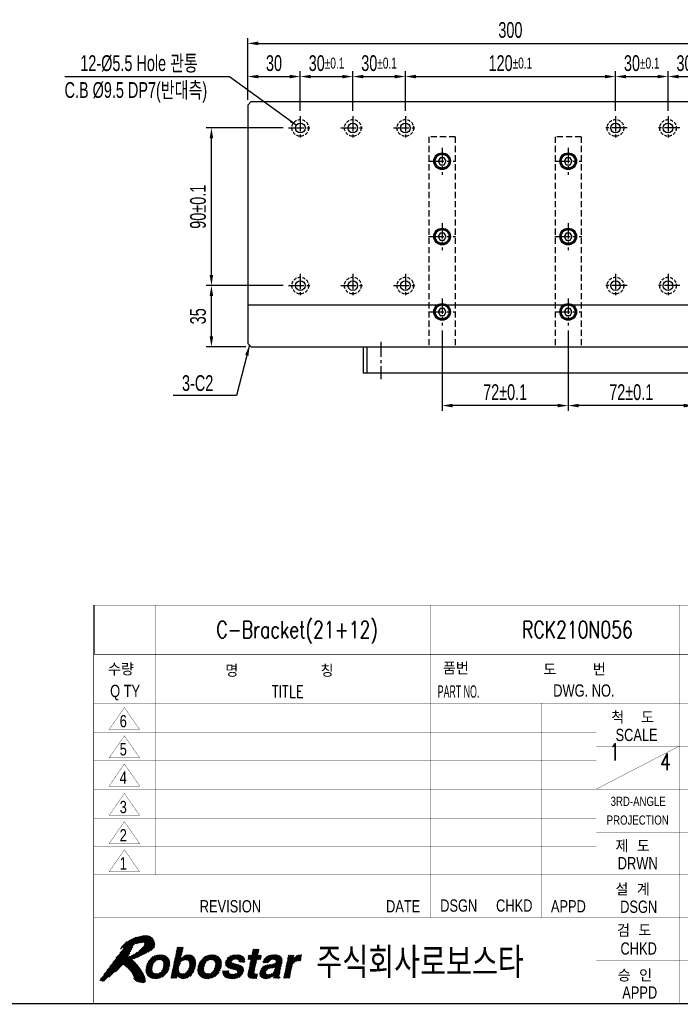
# Model space of a CAD drawing. Extents: x 7988 to 9333, y 231 to 1176.
# Tile 3 of 5: x 8661 to 9038, y 250 to 812. Entities that reach past the tile are written whole.
import ezdxf
from ezdxf.enums import TextEntityAlignment as Align

# ---------------------------------------------------------------- set-up
doc = ezdxf.new("R2010")
doc.units = 0
doc.header["$LTSCALE"] = 7
doc.header["$MEASUREMENT"] = 0
for name, pattern in [('CENTER', [2, 1.25, -0.25, 0.25, -0.25]), ('DASHED', [0.75, 0.5, -0.25]), ('HIDDEN', [0.375, 0.25, -0.125])]:
    doc.linetypes.add(name, pattern=pattern)
doc.layers.get('0').update_dxf_attribs({"linetype": 'CONTINUOUS'})
doc.layers.get('DEFPOINTS').update_dxf_attribs({"linetype": 'CONTINUOUS'})
for name, color, linetype in [('3', 4, 'CONTINUOUS'), ('CENTERLINE', 3, 'CENTER'), ('CL', 3, 'CENTER'), ('DIMENSION', 4, 'CONTINUOUS'), ('HID', 5, 'DASHED'), ('HIDDENLINE', 5, 'HIDDEN'), ('TEXT', 4, 'CONTINUOUS')]:
    doc.layers.add(name, color=color, linetype=linetype)
doc.styles.add('GHS', font='romans.shx', dxfattribs={"bigfont": 'ghs.shx'})
doc.styles.add('HS', font='txt.shx', dxfattribs={"width": 0.8, "bigfont": 'hs.shx'})
doc.styles.get("Standard").update_dxf_attribs({"font": 'Gulim.ttf', "width": 0.7})
doc.dimstyles.new('A3', dxfattribs={"dimscale": 2, "dimtxt": 3, "dimasz": 2, "dimexe": 1, "dimexo": 1, "dimgap": 1, "dimtad": 1, "dimdec": 4, "dimdsep": 46, "dimtxsty": 'Standard', "dimcen": 2.5, "dimclrd": 4, "dimclre": 4, "dimclrt": 9, "dimazin": 2, "dimtfac": 1, "dimtdec": 4, "dimtmove": 0, "dimatfit": 3, "dimfxl": 0, "dimtolj": 1, "dimarcsym": 0})

# ---------------------------------------------------------------- blocks, each defined once
blk = doc.blocks.new('*D36')
at = {"layer": 'DEFPOINTS', "color": 0}
for p in [(8770.18, 660), (8814.17, 660), (8792.92, 625)]:
    blk.add_point(p, dxfattribs=at)
at = {"layer": 'DIMENSION', "color": 4, "lineweight": -2}
for p, q in [((8811.17, 660), (8767.18, 660)), ((8770.18, 631), (8770.18, 654)), ((8789.92, 625), (8767.18, 625))]:
    blk.add_line(p, q, dxfattribs=at)
at = {"layer": 'DIMENSION', "color": 4}
for points in [[(8769.18, 654), (8771.18, 654), (8770.18, 660)], [(8769.18, 631), (8771.18, 631), (8770.18, 625)]]:
    blk.add_solid(points, dxfattribs=at)
at = {"layer": 'DIMENSION', "color": 9, "insert": (8762.56, 642.5), "char_height": 9, "attachment_point": 5, "rotation": 90}
blk.add_mtext('\\A1;35', dxfattribs=at)
blk = doc.blocks.new('*D37')
at = {"layer": 'DEFPOINTS', "color": 0}
for p in [(8770.18, 750), (8814.17, 750), (8814.17, 660)]:
    blk.add_point(p, dxfattribs=at)
at = {"layer": 'DIMENSION', "color": 4, "lineweight": -2}
for p, q in [((8811.17, 750), (8767.18, 750)), ((8770.18, 666), (8770.18, 744)), ((8811.17, 660), (8767.18, 660))]:
    blk.add_line(p, q, dxfattribs=at)
at = {"layer": 'DIMENSION', "color": 4}
for points in [[(8769.18, 744), (8771.18, 744), (8770.18, 750)], [(8769.18, 666), (8771.18, 666), (8770.18, 660)]]:
    blk.add_solid(points, dxfattribs=at)
at = {"layer": 'DIMENSION', "color": 9, "insert": (8762.55, 705), "char_height": 9, "attachment_point": 5, "rotation": 90}
blk.add_mtext('\\A1;90±0.1', dxfattribs=at)
blk = doc.blocks.new('*D38')
at = {"layer": 'DEFPOINTS', "color": 0}
for p in [(8820.92, 779.32), (8790.92, 763), (8820.92, 756.75)]:
    blk.add_point(p, dxfattribs=at)
at = {"layer": 'DIMENSION', "color": 4, "lineweight": -2}
for p, q in [((8790.92, 766), (8790.92, 782.32)), ((8820.92, 759.75), (8820.92, 782.32)), ((8796.92, 779.32), (8814.92, 779.32))]:
    blk.add_line(p, q, dxfattribs=at)
at = {"layer": 'DIMENSION', "color": 4}
for points in [[(8796.92, 780.32), (8796.92, 778.32), (8790.92, 779.32)], [(8814.92, 780.32), (8814.92, 778.32), (8820.92, 779.32)]]:
    blk.add_solid(points, dxfattribs=at)
at = {"layer": 'DIMENSION', "color": 9, "insert": (8805.92, 786.93), "char_height": 9, "attachment_point": 5}
blk.add_mtext('\\A1;30', dxfattribs=at)
blk = doc.blocks.new('*D39')
at = {"layer": 'DEFPOINTS', "color": 0}
for p in [(8850.92, 779.32), (8820.92, 756.75), (8850.92, 756.75)]:
    blk.add_point(p, dxfattribs=at)
at = {"layer": 'DIMENSION', "color": 4, "lineweight": -2}
for p, q in [((8820.92, 759.75), (8820.92, 782.32)), ((8850.92, 759.75), (8850.92, 782.32)), ((8826.92, 779.32), (8844.92, 779.32))]:
    blk.add_line(p, q, dxfattribs=at)
at = {"layer": 'DIMENSION', "color": 4}
for points in [[(8826.92, 780.32), (8826.92, 778.32), (8820.92, 779.32)], [(8844.92, 780.32), (8844.92, 778.32), (8850.92, 779.32)]]:
    blk.add_solid(points, dxfattribs=at)
at = {"layer": 'DIMENSION', "color": 9, "insert": (8835.92, 786.93), "char_height": 9, "attachment_point": 5}
blk.add_mtext('\\A1;30{\\H6.300000;±0.1}', dxfattribs=at)
blk = doc.blocks.new('*D40')
at = {"layer": 'DEFPOINTS', "color": 0}
for p in [(8880.92, 779.32), (8850.92, 756.75), (8880.92, 756.75)]:
    blk.add_point(p, dxfattribs=at)
at = {"layer": 'DIMENSION', "color": 4, "lineweight": -2}
for p, q in [((8850.92, 759.75), (8850.92, 782.32)), ((8880.92, 759.75), (8880.92, 782.32)), ((8856.92, 779.32), (8874.92, 779.32))]:
    blk.add_line(p, q, dxfattribs=at)
at = {"layer": 'DIMENSION', "color": 4}
for points in [[(8856.92, 780.32), (8856.92, 778.32), (8850.92, 779.32)], [(8874.92, 780.32), (8874.92, 778.32), (8880.92, 779.32)]]:
    blk.add_solid(points, dxfattribs=at)
at = {"layer": 'DIMENSION', "color": 9, "insert": (8865.92, 786.93), "char_height": 9, "attachment_point": 5}
blk.add_mtext('\\A1;30{\\H6.300000;±0.1}', dxfattribs=at)
blk = doc.blocks.new('*D41')
at = {"layer": 'DEFPOINTS', "color": 0}
for p in [(9000.92, 779.32), (8880.92, 756.75), (9000.92, 756.75)]:
    blk.add_point(p, dxfattribs=at)
at = {"layer": 'DIMENSION', "color": 4, "lineweight": -2}
for p, q in [((8880.92, 759.75), (8880.92, 782.32)), ((9000.92, 759.75), (9000.92, 782.32)), ((8886.92, 779.32), (8994.92, 779.32))]:
    blk.add_line(p, q, dxfattribs=at)
at = {"layer": 'DIMENSION', "color": 4}
for points in [[(8886.92, 780.32), (8886.92, 778.32), (8880.92, 779.32)], [(8994.92, 780.32), (8994.92, 778.32), (9000.92, 779.32)]]:
    blk.add_solid(points, dxfattribs=at)
at = {"layer": 'DIMENSION', "color": 9, "insert": (8940.92, 786.94), "char_height": 9, "attachment_point": 5}
blk.add_mtext('\\A1;120{\\H6.300000;±0.1}', dxfattribs=at)
blk = doc.blocks.new('*D42')
at = {"layer": 'DEFPOINTS', "color": 0}
for p in [(9030.92, 779.32), (9000.92, 756.75), (9030.92, 756.75)]:
    blk.add_point(p, dxfattribs=at)
at = {"layer": 'DIMENSION', "color": 4, "lineweight": -2}
for p, q in [((9000.92, 759.75), (9000.92, 782.32)), ((9030.92, 759.75), (9030.92, 782.32)), ((9006.92, 779.32), (9024.92, 779.32))]:
    blk.add_line(p, q, dxfattribs=at)
at = {"layer": 'DIMENSION', "color": 4}
for points in [[(9006.92, 780.32), (9006.92, 778.32), (9000.92, 779.32)], [(9024.92, 780.32), (9024.92, 778.32), (9030.92, 779.32)]]:
    blk.add_solid(points, dxfattribs=at)
at = {"layer": 'DIMENSION', "color": 9, "insert": (9015.92, 786.93), "char_height": 9, "attachment_point": 5}
blk.add_mtext('\\A1;30{\\H6.300000;±0.1}', dxfattribs=at)
blk = doc.blocks.new('*D43')
at = {"layer": 'DEFPOINTS', "color": 0}
for p in [(9060.92, 779.32), (9030.92, 756.75), (9060.92, 756.75)]:
    blk.add_point(p, dxfattribs=at)
at = {"layer": 'DIMENSION', "color": 4, "lineweight": -2}
for p, q in [((9030.92, 759.75), (9030.92, 782.32)), ((9060.92, 759.75), (9060.92, 782.32)), ((9036.92, 779.32), (9054.92, 779.32))]:
    blk.add_line(p, q, dxfattribs=at)
at = {"layer": 'DIMENSION', "color": 4}
for points in [[(9036.92, 780.32), (9036.92, 778.32), (9030.92, 779.32)], [(9054.92, 780.32), (9054.92, 778.32), (9060.92, 779.32)]]:
    blk.add_solid(points, dxfattribs=at)
at = {"layer": 'DIMENSION', "color": 9, "insert": (9045.92, 786.93), "char_height": 9, "attachment_point": 5}
blk.add_mtext('\\A1;30{\\H6.300000;±0.1}', dxfattribs=at)
blk = doc.blocks.new('*D50')
at = {"layer": 'DEFPOINTS', "color": 0}
for p in [(9090.92, 798.27), (8790.92, 763), (9090.92, 764)]:
    blk.add_point(p, dxfattribs=at)
at = {"layer": 'DIMENSION', "color": 4, "lineweight": -2}
for p, q in [((8790.92, 766), (8790.92, 801.27)), ((8796.92, 798.27), (9084.92, 798.27)), ((9090.92, 767), (9090.92, 801.27))]:
    blk.add_line(p, q, dxfattribs=at)
at = {"layer": 'DIMENSION', "color": 4}
for points in [[(8796.92, 799.27), (8796.92, 797.27), (8790.92, 798.27)], [(9084.92, 799.27), (9084.92, 797.27), (9090.92, 798.27)]]:
    blk.add_solid(points, dxfattribs=at)
at = {"layer": 'DIMENSION', "color": 9, "insert": (8940.92, 805.88), "char_height": 9, "attachment_point": 5}
blk.add_mtext('\\A1;300', dxfattribs=at)
blk = doc.blocks.new('*D52')
at = {"layer": 'DEFPOINTS', "color": 0}
for p in [(8973.92, 637.3), (9045.92, 637.3), (8973.92, 591.5)]:
    blk.add_point(p, dxfattribs=at)
at = {"layer": 'DIMENSION', "color": 4, "lineweight": -2}
for p, q in [((8973.92, 634.3), (8973.92, 588.5)), ((9045.92, 634.3), (9045.92, 588.5)), ((9039.92, 591.5), (8979.92, 591.5))]:
    blk.add_line(p, q, dxfattribs=at)
at = {"layer": 'DIMENSION', "color": 4}
for points in [[(8979.92, 592.5), (8979.92, 590.5), (8973.92, 591.5)], [(9039.92, 592.5), (9039.92, 590.5), (9045.92, 591.5)]]:
    blk.add_solid(points, dxfattribs=at)
at = {"layer": 'DIMENSION', "color": 9, "insert": (9009.92, 599.12), "char_height": 9, "attachment_point": 5}
blk.add_mtext('\\A1;72±0.1', dxfattribs=at)
blk = doc.blocks.new('*D53')
at = {"layer": 'DEFPOINTS', "color": 0}
for p in [(8901.92, 637.3), (8973.92, 637.3), (8901.92, 591.5)]:
    blk.add_point(p, dxfattribs=at)
at = {"layer": 'DIMENSION', "color": 4, "lineweight": -2}
for p, q in [((8901.92, 634.3), (8901.92, 588.5)), ((8973.92, 634.3), (8973.92, 588.5)), ((8967.92, 591.5), (8907.92, 591.5))]:
    blk.add_line(p, q, dxfattribs=at)
at = {"layer": 'DIMENSION', "color": 4}
for points in [[(8907.92, 592.5), (8907.92, 590.5), (8901.92, 591.5)], [(8967.92, 592.5), (8967.92, 590.5), (8973.92, 591.5)]]:
    blk.add_solid(points, dxfattribs=at)
at = {"layer": 'DIMENSION', "color": 9, "insert": (8937.92, 599.12), "char_height": 9, "attachment_point": 5}
blk.add_mtext('\\A1;72±0.1', dxfattribs=at)
blk = doc.blocks.new('*X1')
at = {"color": 0}
for p, q in [((13.14, 6.86), (14.39, 8.11)), ((13.19, 7.09), (14.44, 8.34)), ((13.23, 7.31), (14.48, 8.56)), ((13.28, 7.54), (14.53, 8.79)), ((13.33, 7.76), (14.58, 9.01)), ((13.38, 7.99), (14.6, 9.21)), ((13.42, 8.21), (14.42, 9.21)), ((13.47, 8.44), (14.24, 9.21)), ((13.52, 8.66), (14.07, 9.21)), ((13.57, 8.88), (13.89, 9.21)), ((13.62, 9.11), (13.71, 9.21)), ((25.14, 7.2), (26.85, 8.91)), ((25.31, 7.2), (26.97, 8.85)), ((25.49, 7.2), (26.92, 8.63)), ((25.58, 6.93), (26.83, 8.18)), ((25.63, 7.15), (26.88, 8.4)), ((25.82, 8.05), (26.67, 8.91)), ((25.86, 8.28), (26.5, 8.91)), ((25.91, 8.5), (26.32, 8.91)), ((25.96, 8.73), (26.14, 8.91)), ((8.49, 5.4), (11.07, 7.98)), ((8.51, 5.59), (10.91, 7.99)), ((8.53, 5.79), (10.72, 7.98)), ((8.55, 5.98), (10.52, 7.96)), ((8.62, 6.23), (10.31, 7.92)), ((8.7, 6.49), (10.04, 7.84)), ((8.88, 6.84), (9.71, 7.68)), ((9.99, 4.07), (12.42, 6.5)), ((10.39, 7.12), (11.23, 7.96)), ((10.6, 7.15), (11.38, 7.94)), ((10.78, 7.16), (11.51, 7.89)), ((10.93, 7.13), (11.64, 7.84)), ((11.05, 5.31), (12.42, 6.68)), ((11.06, 7.09), (11.77, 7.79)), ((11.17, 7.02), (11.87, 7.71)), ((11.26, 6.93), (11.96, 7.64)), ((11.26, 5.69), (12.4, 6.83)), ((11.33, 6.82), (12.06, 7.56)), ((11.34, 5.95), (12.37, 6.98)), ((11.37, 6.69), (12.14, 7.46)), ((11.38, 6.17), (12.34, 7.12)), ((11.4, 6.54), (12.21, 7.35)), ((11.4, 6.36), (12.28, 7.24)), ((12.8, 5.29), (14.14, 6.63)), ((12.85, 5.52), (15.32, 7.98)), ((12.9, 5.74), (15.11, 7.96)), ((12.95, 5.97), (14.85, 7.87)), ((13, 6.19), (14.24, 7.44)), ((13.04, 6.42), (14.29, 7.66)), ((13.09, 6.64), (14.34, 7.89)), ((14.27, 4.1), (16.65, 6.49)), ((14.54, 7.03), (15.5, 7.99)), ((14.81, 7.12), (15.66, 7.97)), ((15.01, 7.14), (15.81, 7.95)), ((15.16, 7.12), (15.94, 7.9)), ((15.19, 5.21), (16.67, 6.68)), ((15.29, 7.08), (16.06, 7.84)), ((15.4, 7.01), (16.18, 7.79)), ((15.46, 5.65), (16.65, 6.84)), ((15.49, 6.91), (16.27, 7.7)), ((15.55, 6.81), (16.36, 7.61)), ((15.55, 5.92), (16.63, 7)), ((15.59, 6.67), (16.44, 7.52)), ((15.6, 6.14), (16.61, 7.15)), ((15.62, 6.51), (16.5, 7.4)), ((15.62, 6.34), (16.55, 7.27)), ((16.94, 5.37), (18.28, 6.71)), ((16.95, 5.55), (19.39, 7.99)), ((16.97, 5.74), (19.21, 7.98)), ((16.98, 5.94), (19.01, 7.96)), ((17.04, 6.17), (18.81, 7.94)), ((17.13, 6.43), (18.55, 7.86)), ((17.25, 6.73), (18.26, 7.74)), ((18.31, 4.08), (20.87, 6.64)), ((18.47, 4.06), (20.85, 6.45)), ((18.58, 7), (19.55, 7.97)), ((18.88, 7.13), (19.71, 7.95)), ((19.09, 7.16), (19.86, 7.92)), ((19.26, 7.15), (19.98, 7.88)), ((19.41, 7.13), (20.11, 7.83)), ((19.53, 7.07), (20.24, 7.77)), ((19.64, 7), (20.33, 7.7)), ((19.67, 5.62), (20.84, 6.79)), ((19.72, 6.91), (20.43, 7.62)), ((19.77, 5.89), (20.82, 6.94)), ((19.79, 6.79), (20.53, 7.54)), ((19.82, 6.65), (20.6, 7.43)), ((19.82, 6.12), (20.79, 7.09)), ((19.84, 6.32), (20.73, 7.21)), ((19.85, 6.5), (20.67, 7.32)), ((21.47, 6.72), (22.69, 7.93)), ((21.49, 6.55), (22.9, 7.96)), ((21.51, 6.39), (23.09, 7.98)), ((21.52, 6.23), (23.28, 7.99)), ((21.54, 6.96), (22.42, 7.84)), ((21.59, 6.13), (23.45, 7.99)), ((21.69, 6.04), (22.49, 6.84)), ((21.78, 5.96), (22.55, 6.73)), ((21.79, 7.38), (22.01, 7.61)), ((21.87, 5.87), (22.64, 6.65)), ((22, 5.82), (22.78, 6.6)), ((22.13, 5.78), (22.91, 6.56)), ((22.26, 5.73), (23.05, 6.52)), ((22.39, 5.69), (23.19, 6.49)), ((22.53, 5.65), (23.34, 6.46)), ((22.68, 5.62), (23.48, 6.42)), ((22.87, 7.23), (23.62, 7.98)), ((23.07, 7.25), (23.77, 7.95)), ((23.24, 7.24), (23.92, 7.92)), ((23.4, 7.22), (24.05, 7.88)), ((23.53, 7.18), (24.17, 7.82)), ((23.63, 7.1), (24.29, 7.77)), ((23.68, 6.98), (24.38, 7.68)), ((23.7, 6.82), (24.48, 7.6)), ((23.82, 6.76), (24.55, 7.49)), ((23.99, 6.76), (24.6, 7.37)), ((24.17, 6.76), (24.65, 7.24)), ((24.35, 6.76), (24.66, 7.07)), ((24.52, 6.76), (24.66, 6.9)), ((25.17, 7.41), (25.66, 7.9)), ((25.22, 7.63), (25.49, 7.9)), ((25.24, 5.36), (26.49, 6.61)), ((25.27, 7.86), (25.31, 7.9)), ((25.29, 5.58), (26.54, 6.83)), ((25.34, 5.81), (26.59, 7.06)), ((25.39, 6.03), (27.25, 7.9)), ((25.44, 6.26), (27.08, 7.9)), ((25.48, 6.48), (26.9, 7.9)), ((25.53, 6.71), (26.78, 7.95)), ((26.73, 7.2), (27.37, 7.83)), ((26.9, 7.2), (27.32, 7.61)), ((27.08, 7.2), (27.27, 7.38)), ((27.18, 4.46), (29.17, 6.45)), ((27.61, 6.84), (28.66, 7.89)), ((27.64, 6.69), (28.89, 7.94)), ((27.74, 7.15), (28.37, 7.77)), ((27.81, 6.69), (29.1, 7.98)), ((27.99, 6.69), (29.29, 7.99)), ((28.17, 6.69), (29.47, 8)), ((28.34, 6.69), (29.64, 7.99)), ((28.61, 5.72), (29.37, 6.48)), ((28.84, 5.77), (30.64, 7.57)), ((29.02, 7.19), (29.81, 7.98)), ((29.05, 5.8), (30.7, 7.45)), ((29.22, 7.21), (29.95, 7.95)), ((29.27, 5.85), (30.75, 7.33)), ((29.38, 7.2), (30.1, 7.92)), ((29.38, 5.25), (30.67, 6.54)), ((29.5, 5.55), (30.72, 6.77)), ((29.53, 7.17), (30.23, 7.87)), ((29.55, 5.77), (30.75, 6.98)), ((29.56, 5.96), (30.76, 7.16)), ((29.65, 7.12), (30.35, 7.82)), ((29.73, 7.02), (30.46, 7.75)), ((29.76, 6.87), (30.56, 7.67)), ((31.21, 5.32), (33.89, 7.99)), ((31.26, 5.54), (33.71, 7.99)), ((31.31, 5.76), (33.51, 7.97)), ((31.36, 5.99), (33.25, 7.89)), ((31.4, 6.21), (32.6, 7.41)), ((31.45, 6.44), (32.65, 7.63)), ((31.5, 6.66), (32.69, 7.86)), ((31.55, 6.89), (32.56, 7.9)), ((31.59, 7.11), (32.38, 7.9)), ((31.64, 7.34), (32.2, 7.9)), ((31.69, 7.56), (32.03, 7.9)), ((31.74, 7.79), (31.85, 7.9)), ((32.98, 6.91), (33.92, 7.85)), ((33.22, 6.97), (33.87, 7.62)), ((33.42, 6.99), (33.83, 7.4)), ((33.6, 7), (33.78, 7.18)), ((8.52, 5.25), (9.68, 6.41)), ((8.55, 5.1), (9.59, 6.15)), ((8.58, 4.96), (9.54, 5.92)), ((8.64, 4.84), (9.52, 5.72)), ((8.7, 4.73), (9.52, 5.54)), ((8.77, 4.61), (9.54, 5.39)), ((8.84, 4.51), (9.58, 5.25)), ((8.94, 4.44), (9.65, 5.14)), ((9.04, 4.36), (9.73, 5.05)), ((9.14, 4.28), (9.84, 4.98)), ((9.26, 4.23), (9.97, 4.93)), ((9.39, 4.18), (10.12, 4.91)), ((9.52, 4.13), (10.29, 4.9)), ((9.67, 4.1), (10.5, 4.93)), ((9.83, 4.09), (10.82, 5.07)), ((10.17, 4.08), (12.4, 6.3)), ((10.37, 4.1), (12.38, 6.1)), ((10.58, 4.12), (12.32, 5.87)), ((10.84, 4.21), (12.23, 5.6)), ((11.15, 4.34), (12.09, 5.28)), ((12.57, 4.17), (13.86, 5.46)), ((12.61, 4.39), (13.85, 5.63)), ((12.66, 4.62), (13.87, 5.83)), ((12.71, 4.84), (13.91, 6.05)), ((12.73, 4.16), (13.89, 5.32)), ((12.76, 5.07), (13.99, 6.3)), ((12.91, 4.16), (13.94, 5.19)), ((13.09, 4.16), (14.01, 5.09)), ((13.67, 4.57), (14.1, 5)), ((13.73, 4.45), (14.21, 4.93)), ((13.81, 4.36), (14.35, 4.9)), ((13.9, 4.27), (14.51, 4.87)), ((14.01, 4.2), (14.71, 4.9)), ((14.13, 4.15), (15.04, 5.05)), ((14.41, 4.07), (16.63, 6.29)), ((14.58, 4.06), (16.6, 6.09)), ((14.78, 4.09), (16.54, 5.84)), ((14.99, 4.12), (16.46, 5.59)), ((15.25, 4.2), (16.31, 5.27)), ((16.97, 5.22), (18.1, 6.34)), ((17, 5.07), (18.02, 6.09)), ((17.03, 4.92), (17.98, 5.87)), ((17.09, 4.81), (17.96, 5.68)), ((17.16, 4.7), (17.96, 5.5)), ((17.23, 4.59), (17.99, 5.36)), ((17.31, 4.5), (18.04, 5.23)), ((17.41, 4.42), (18.11, 5.12)), ((17.51, 4.34), (18.2, 5.03)), ((17.61, 4.26), (18.31, 4.96)), ((17.74, 4.22), (18.45, 4.93)), ((17.87, 4.17), (18.6, 4.9)), ((17.99, 4.12), (18.79, 4.91)), ((18.15, 4.1), (18.99, 4.94)), ((18.66, 4.08), (20.84, 6.25)), ((18.86, 4.1), (20.82, 6.06)), ((19.08, 4.15), (20.74, 5.8)), ((19.34, 4.23), (20.65, 5.54)), ((19.7, 4.41), (20.46, 5.17)), ((21.04, 5.04), (21.35, 5.36)), ((21.04, 5.22), (21.18, 5.36)), ((21.05, 4.87), (21.53, 5.36)), ((21.1, 4.75), (21.71, 5.36)), ((21.15, 4.62), (21.88, 5.36)), ((21.22, 4.52), (22.05, 5.35)), ((21.31, 4.43), (22.05, 5.17)), ((21.4, 4.35), (22.09, 5.04)), ((21.52, 4.29), (22.18, 4.94)), ((21.64, 4.23), (22.29, 4.88)), ((21.76, 4.17), (22.43, 4.84)), ((21.91, 4.14), (22.58, 4.82)), ((22.2, 4.09), (22.94, 4.82)), ((22.37, 4.07), (23.19, 4.9)), ((22.54, 4.06), (24.39, 5.92)), ((22.72, 4.07), (24.43, 5.78)), ((22.82, 5.59), (23.62, 6.38)), ((22.91, 4.08), (24.45, 5.62)), ((22.97, 5.55), (23.75, 6.34)), ((23.1, 5.51), (23.88, 6.29)), ((23.13, 4.13), (24.47, 5.46)), ((23.23, 5.47), (24.01, 6.24)), ((23.35, 5.41), (24.12, 6.17)), ((23.37, 4.19), (24.45, 5.27)), ((23.41, 5.29), (24.21, 6.09)), ((23.44, 5.15), (24.3, 6.01)), ((23.65, 4.3), (24.34, 4.98)), ((25.12, 4.7), (26.35, 5.93)), ((25.13, 4.54), (26.3, 5.71)), ((25.15, 4.91), (26.4, 6.16)), ((25.18, 4.41), (26.25, 5.49)), ((25.2, 5.13), (26.45, 6.38)), ((25.25, 4.31), (26.21, 5.26)), ((25.35, 4.23), (26.17, 5.04)), ((25.49, 4.19), (26.22, 4.92)), ((25.62, 4.14), (26.35, 4.87)), ((25.79, 4.13), (26.52, 4.86)), ((25.95, 4.12), (26.7, 4.87)), ((27.07, 4.89), (28.55, 6.36)), ((27.09, 4.72), (28.75, 6.39)), ((27.09, 5.08), (28.33, 6.32)), ((27.12, 4.58), (28.96, 6.42)), ((27.15, 5.32), (28.09, 6.26)), ((27.25, 4.36), (28.09, 5.2)), ((27.3, 5.64), (27.76, 6.1)), ((27.34, 4.27), (28.09, 5.02)), ((27.44, 4.2), (28.15, 4.9)), ((27.57, 4.14), (28.24, 4.82)), ((28.21, 4.08), (29.08, 4.95)), ((28.42, 4.11), (30.63, 6.32)), ((28.67, 4.19), (30.58, 6.1)), ((29.04, 4.39), (30.53, 5.87)), ((29.31, 4.48), (30.48, 5.65)), ((29.31, 4.3), (30.43, 5.42)), ((29.35, 4.16), (30.39, 5.2)), ((29.53, 4.16), (30.34, 4.97)), ((30.97, 4.19), (32.22, 5.44)), ((31.02, 4.42), (32.27, 5.67)), ((31.07, 4.64), (32.32, 5.89)), ((31.12, 4.87), (32.37, 6.12)), ((31.12, 4.16), (32.18, 5.22)), ((31.16, 5.09), (32.45, 6.38)), ((31.29, 4.16), (32.13, 4.99)), ((13.26, 4.16), (13.6, 4.49)), ((13.44, 4.16), (13.55, 4.27)), ((15.69, 4.46), (16.01, 4.79)), ((22.05, 4.11), (22.75, 4.81)), ((26.13, 4.12), (26.7, 4.69)), ((26.31, 4.12), (26.65, 4.47)), ((26.49, 4.13), (26.6, 4.24)), ((27.7, 4.1), (28.37, 4.77)), ((27.85, 4.08), (28.55, 4.77)), ((28.02, 4.06), (28.77, 4.82)), ((29.7, 4.16), (30.3, 4.76)), ((29.88, 4.16), (30.28, 4.56)), ((30.06, 4.16), (30.31, 4.41)), ((30.23, 4.16), (30.39, 4.32)), ((31.47, 4.16), (32.08, 4.77)), ((31.65, 4.16), (32.03, 4.54)), ((31.82, 4.16), (31.98, 4.32))]:
    blk.add_line(p, q, dxfattribs=at)
blk = doc.blocks.new('*X2')
at = {"color": 0}
for p, q in [((2.13, 5.4), (7.75, 11.03)), ((2.6, 6.05), (7.53, 10.98)), ((3.09, 6.72), (7.3, 10.93)), ((3.62, 7.42), (7.08, 10.88)), ((4.25, 8.23), (6.86, 10.84)), ((4.36, 8.87), (5.87, 10.38)), ((4.5, 9.19), (5.44, 10.12)), ((4.79, 9.12), (6.22, 10.55)), ((4.83, 8.99), (6.55, 10.71)), ((5.05, 6.2), (9.58, 10.73)), ((5.15, 6.12), (9.65, 10.62)), ((6.53, 7.33), (9.72, 10.52)), ((6.55, 9.65), (7.97, 11.06)), ((6.82, 7.44), (9.78, 10.4)), ((6.85, 9.77), (8.18, 11.1)), ((7.1, 9.84), (8.37, 11.11)), ((7.12, 7.56), (9.84, 10.28)), ((7.32, 9.89), (8.55, 11.11)), ((7.43, 7.69), (9.88, 10.15)), ((7.53, 9.92), (8.72, 11.11)), ((7.73, 9.94), (8.87, 11.08)), ((7.76, 7.85), (9.92, 10.01)), ((7.92, 9.96), (9.01, 11.05)), ((8.1, 8.01), (9.95, 9.86)), ((8.11, 9.97), (9.15, 11.01)), ((8.22, 9.54), (9.49, 10.81)), ((8.25, 9.93), (9.26, 10.94)), ((8.29, 9.8), (9.37, 10.88)), ((8.47, 8.2), (9.95, 9.69)), ((1.02, 3.77), (6.2, 8.94)), ((1.09, 4.01), (6.36, 9.27)), ((1.16, 3.72), (6.04, 8.6)), ((1.3, 3.69), (5.87, 8.26)), ((1.64, 4.74), (6.53, 9.63)), ((4.84, 6.34), (6.57, 8.07)), ((4.94, 6.27), (7.07, 8.4)), ((8.87, 8.43), (9.95, 9.51)), ((9.32, 8.7), (9.89, 9.27)), ((1.45, 3.66), (5.66, 7.87)), ((1.62, 3.65), (5.61, 7.64)), ((2.49, 4.35), (5.89, 7.74)), ((4.73, 6.41), (6.2, 7.88)), ((5.25, 6.04), (6.34, 7.14)), ((5.34, 5.96), (6.44, 7.06)), ((5.44, 5.88), (6.53, 6.97)), ((5.54, 5.8), (6.62, 6.89)), ((5.62, 5.71), (6.71, 6.8)), ((5.71, 5.62), (6.79, 6.71)), ((5.8, 5.54), (6.88, 6.62)), ((5.89, 5.45), (6.96, 6.52)), ((5.97, 5.35), (7.05, 6.43)), ((3.53, 5.21), (4.72, 6.4)), ((6.04, 5.25), (7.13, 6.33)), ((6.12, 5.15), (7.2, 6.23)), ((6.2, 5.05), (7.28, 6.13)), ((6.27, 4.94), (7.36, 6.03)), ((6.33, 4.83), (7.44, 5.93)), ((6.4, 4.72), (7.51, 5.83)), ((6.46, 4.61), (7.58, 5.72)), ((6.51, 4.48), (7.65, 5.62)), ((6.56, 4.36), (7.72, 5.51)), ((6.57, 4.01), (7.86, 5.29)), ((6.61, 4.23), (7.79, 5.4)), ((6.65, 3.92), (7.92, 5.18)), ((6.74, 3.83), (7.99, 5.07)), ((6.83, 3.74), (8.05, 4.96)), ((6.92, 3.65), (8.12, 4.85)), ((6.49, 4.11), (6.54, 4.15)), ((7.05, 3.6), (8.18, 4.73)), ((7.2, 3.58), (8.24, 4.62)), ((7.34, 3.54), (8.3, 4.5)), ((7.48, 3.51), (8.35, 4.37)), ((7.62, 3.47), (8.37, 4.22)), ((7.77, 3.44), (8.4, 4.07)), ((7.93, 3.42), (8.43, 3.92)), ((8.13, 3.44), (8.44, 3.75))]:
    blk.add_line(p, q, dxfattribs=at)
blk = doc.blocks.new('LOGO-ROBOSTAR')
at = {"color": 230, "const_width": 0.00973}
for points in [[(9.53, 10.79), (9.13, 11.02), (8.68, 11.12), (8.21, 11.1), (7.73, 11.02), (7.27, 10.92), (6.83, 10.83), (6.33, 10.61), (5.82, 10.35), (5.33, 10.06), (4.89, 9.7), (4.53, 9.27), (4.31, 8.74), (4.38, 8.82), (4.46, 8.88), (4.54, 8.94), (4.62, 9), (4.7, 9.06), (4.78, 9.12), (4.81, 9.1), (4.83, 9.07), (4.83, 9.04), (4.83, 9), (4.83, 8.96), (4.83, 8.93), (4.15, 8.1), (3.49, 7.26), (2.85, 6.39), (2.22, 5.52), (1.58, 4.66), (0.93, 3.8), (1.07, 3.75), (1.2, 3.71), (1.35, 3.68), (1.49, 3.66), (1.64, 3.65), (1.79, 3.66), (2.27, 4.16), (2.78, 4.6), (3.3, 5.02), (3.81, 5.44), (4.29, 5.9), (4.73, 6.42), (5.14, 6.14), (5.53, 5.81), (5.89, 5.45), (6.2, 5.05), (6.46, 4.62), (6.63, 4.18), (6.61, 4.14), (6.58, 4.14), (6.55, 4.15), (6.52, 4.16), (6.48, 4.18), (6.44, 4.18), (6.51, 4.08), (6.59, 3.98), (6.68, 3.89), (6.78, 3.79), (6.87, 3.7), (6.97, 3.61), (7.21, 3.58), (7.45, 3.52), (7.69, 3.45), (7.93, 3.42), (8.16, 3.45), (8.39, 3.56), (8.43, 3.71), (8.44, 3.85), (8.42, 3.99), (8.39, 4.13), (8.36, 4.28), (8.34, 4.42), (8.07, 4.93), (7.77, 5.43), (7.44, 5.93), (7.08, 6.4), (6.68, 6.83), (6.25, 7.22), (6.85, 7.45), (7.44, 7.7), (8.01, 7.97), (8.58, 8.26), (9.13, 8.58), (9.67, 8.93), (9.87, 9.21), (9.96, 9.53), (9.95, 9.87), (9.87, 10.21), (9.72, 10.52)], [(8.2, 9.45), (7.81, 9.02), (7.39, 8.64), (6.95, 8.3), (6.48, 8.02), (6, 7.79), (5.5, 7.6), (5.7, 7.93), (5.88, 8.27), (6.04, 8.61), (6.21, 8.96), (6.37, 9.3), (6.54, 9.64), (6.8, 9.75), (7.06, 9.83), (7.34, 9.89), (7.62, 9.93), (7.91, 9.96), (8.2, 9.97), (8.28, 9.91), (8.3, 9.83), (8.28, 9.74), (8.25, 9.64), (8.22, 9.55)]]:
    blk.add_lwpolyline(points, close=True, dxfattribs=at)
at = {"color": 5, "const_width": 0.00973}
for points in [[(14.24, 7.41), (14.25, 7.41), (14.37, 7.54), (14.52, 7.67), (14.7, 7.79), (14.91, 7.9), (15.16, 7.97), (15.46, 8), (15.85, 7.94), (16.18, 7.78), (16.44, 7.52), (16.61, 7.15), (16.67, 6.66), (16.6, 6.07), (16.46, 5.57), (16.23, 5.09), (15.94, 4.68), (15.56, 4.36), (15.12, 4.14), (14.6, 4.06), (14.4, 4.08), (14.2, 4.12), (14.02, 4.19), (13.87, 4.3), (13.73, 4.44), (13.64, 4.63), (13.63, 4.63), (13.53, 4.16), (12.56, 4.16), (13.64, 9.21), (14.62, 9.21)], [(26.77, 7.9), (27.38, 7.9), (27.23, 7.2), (26.62, 7.2), (26.19, 5.17), (26.17, 5.07), (26.17, 4.99), (26.19, 4.93), (26.25, 4.89), (26.36, 4.87), (26.53, 4.86), (26.56, 4.86), (26.6, 4.87), (26.63, 4.87), (26.67, 4.87), (26.7, 4.87), (26.74, 4.88), (26.58, 4.13), (26.5, 4.13), (26.42, 4.13), (26.34, 4.12), (26.27, 4.12), (26.19, 4.12), (26.11, 4.12), (25.99, 4.12), (25.62, 4.14), (25.37, 4.22), (25.21, 4.34), (25.13, 4.5), (25.12, 4.7), (25.15, 4.93), (25.64, 7.2), (25.13, 7.2), (25.28, 7.9), (25.78, 7.9), (26, 8.91), (26.98, 8.91)], [(10.04, 4.06), (9.56, 4.11), (9.15, 4.27), (8.81, 4.54), (8.59, 4.92), (8.49, 5.42), (8.55, 6.03), (8.75, 6.64), (9.06, 7.14), (9.45, 7.52), (9.89, 7.79), (10.38, 7.94), (10.88, 8), (11.36, 7.94), (11.78, 7.79), (12.11, 7.52), (12.34, 7.14), (12.43, 6.64), (12.37, 6.03), (12.17, 5.42), (11.86, 4.92), (11.48, 4.54), (11.03, 4.27), (10.54, 4.11)], [(10.7, 7.17), (10.36, 7.12), (10.09, 6.98), (9.89, 6.78), (9.73, 6.54), (9.63, 6.28), (9.56, 6.03), (9.52, 5.78), (9.52, 5.52), (9.57, 5.28), (9.69, 5.08), (9.9, 4.94), (10.22, 4.89), (10.56, 4.94), (10.83, 5.08), (11.04, 5.28), (11.19, 5.52), (11.29, 5.78), (11.36, 6.03), (11.4, 6.28), (11.4, 6.54), (11.35, 6.78), (11.23, 6.98), (11.02, 7.12)], [(14.98, 7.15), (14.68, 7.1), (14.43, 6.97), (14.23, 6.77), (14.08, 6.52), (13.96, 6.24), (13.88, 5.95), (13.85, 5.67), (13.86, 5.42), (13.93, 5.2), (14.06, 5.03), (14.25, 4.91), (14.53, 4.87), (14.82, 4.92), (15.06, 5.07), (15.25, 5.27), (15.4, 5.51), (15.51, 5.76), (15.58, 6), (15.62, 6.29), (15.62, 6.56), (15.56, 6.8), (15.44, 6.98), (15.25, 7.1)], [(18.49, 4.06), (18.01, 4.11), (17.59, 4.27), (17.25, 4.54), (17.03, 4.92), (16.93, 5.42), (16.99, 6.03), (17.2, 6.64), (17.5, 7.14), (17.89, 7.52), (18.34, 7.79), (18.82, 7.94), (19.32, 8), (19.8, 7.94), (20.22, 7.79), (20.55, 7.52), (20.78, 7.14), (20.87, 6.64), (20.81, 6.03), (20.61, 5.42), (20.31, 4.92), (19.92, 4.54), (19.47, 4.27), (18.99, 4.11)], [(19.15, 7.17), (18.8, 7.12), (18.54, 6.98), (18.33, 6.78), (18.18, 6.54), (18.07, 6.28), (18, 6.03), (17.97, 5.78), (17.96, 5.52), (18.01, 5.28), (18.13, 5.08), (18.34, 4.94), (18.66, 4.89), (19, 4.94), (19.27, 5.08), (19.48, 5.28), (19.63, 5.52), (19.74, 5.78), (19.8, 6.03), (19.84, 6.28), (19.85, 6.54), (19.8, 6.78), (19.68, 6.98), (19.46, 7.12)], [(23.7, 6.76), (23.7, 6.88), (23.68, 6.99), (23.63, 7.1), (23.53, 7.18), (23.37, 7.23), (23.15, 7.25), (22.91, 7.24), (22.74, 7.19), (22.62, 7.13), (22.54, 7.05), (22.49, 6.97), (22.46, 6.89), (22.59, 6.66), (23, 6.53), (23.53, 6.41), (24.06, 6.23), (24.42, 5.9), (24.48, 5.35), (24.3, 4.87), (24.01, 4.53), (23.65, 4.3), (23.27, 4.15), (22.89, 4.08), (22.57, 4.06), (22.15, 4.09), (21.75, 4.18), (21.42, 4.33), (21.17, 4.58), (21.03, 4.91), (21.04, 5.36), (22.05, 5.36), (22.04, 5.2), (22.07, 5.07), (22.15, 4.96), (22.28, 4.88), (22.48, 4.83), (22.75, 4.81), (22.98, 4.83), (23.15, 4.88), (23.29, 4.95), (23.38, 5.03), (23.43, 5.12), (23.46, 5.19), (23.34, 5.43), (22.94, 5.56), (22.4, 5.68), (21.88, 5.86), (21.53, 6.19), (21.47, 6.75), (21.56, 7.03), (21.73, 7.31), (21.97, 7.58), (22.3, 7.79), (22.72, 7.94), (23.25, 8), (23.62, 7.98), (23.97, 7.91), (24.29, 7.77), (24.53, 7.55), (24.66, 7.22), (24.66, 6.76)], [(30.32, 4.89), (30.29, 4.7), (30.28, 4.55), (30.29, 4.45), (30.32, 4.38), (30.36, 4.34), (30.42, 4.31), (30.38, 4.16), (29.32, 4.16), (29.32, 4.24), (29.31, 4.31), (29.31, 4.37), (29.31, 4.43), (29.32, 4.51), (29.33, 4.6), (29.18, 4.48), (29.01, 4.36), (28.81, 4.25), (28.58, 4.15), (28.31, 4.09), (28, 4.06), (27.73, 4.09), (27.48, 4.17), (27.28, 4.32), (27.13, 4.53), (27.07, 4.8), (27.1, 5.15), (27.2, 5.49), (27.37, 5.77), (27.58, 5.99), (27.84, 6.16), (28.13, 6.28), (28.44, 6.35), (29.35, 6.48), (29.43, 6.49), (29.52, 6.52), (29.6, 6.56), (29.67, 6.61), (29.72, 6.68), (29.76, 6.77), (29.77, 6.95), (29.71, 7.07), (29.61, 7.15), (29.48, 7.19), (29.34, 7.21), (29.21, 7.21), (28.99, 7.19), (28.82, 7.12), (28.69, 7.03), (28.6, 6.92), (28.54, 6.8), (28.49, 6.69), (27.54, 6.69), (27.76, 7.18), (28.04, 7.54), (28.36, 7.77), (28.73, 7.91), (29.11, 7.98), (29.49, 8), (29.78, 7.98), (30.1, 7.92), (30.39, 7.8), (30.63, 7.6), (30.76, 7.31), (30.75, 6.91)], [(31.76, 7.9), (32.7, 7.9), (32.57, 7.25), (32.58, 7.25), (32.72, 7.44), (32.88, 7.61), (33.05, 7.77), (33.25, 7.89), (33.49, 7.97), (33.76, 8), (33.8, 8), (33.83, 7.99), (33.86, 7.99), (33.89, 7.99), (33.92, 7.99), (33.95, 7.98), (33.74, 6.99), (33.7, 6.99), (33.65, 6.99), (33.6, 7), (33.55, 7), (33.51, 7), (33.46, 7), (33.12, 6.96), (32.86, 6.86), (32.66, 6.71), (32.52, 6.52), (32.42, 6.32), (32.36, 6.11), (31.95, 4.16), (30.97, 4.16)], [(29.59, 5.98), (29.53, 5.94), (29.45, 5.91), (29.35, 5.87), (29.23, 5.84), (29.07, 5.81), (28.88, 5.78), (28.7, 5.74), (28.53, 5.69), (28.38, 5.62), (28.25, 5.53), (28.15, 5.39), (28.09, 5.21), (28.08, 5.06), (28.11, 4.94), (28.17, 4.86), (28.26, 4.8), (28.36, 4.77), (28.45, 4.76), (28.68, 4.79), (28.89, 4.85), (29.1, 4.96), (29.27, 5.11), (29.41, 5.29), (29.49, 5.5)]]:
    blk.add_lwpolyline(points, close=True, dxfattribs=at)
at = {"color": 230, "linetype": 'Continuous'}
blk.add_blockref('*X2', (0, 0), dxfattribs=at)
at = {"color": 5, "linetype": 'Continuous'}
blk.add_blockref('*X1', (0, 0), dxfattribs=at)
at = {"style": 'GHS', "width": 0.8}
blk.add_text('주식회사로보스타', height=5, dxfattribs=at).set_placement((36.32, 4.19))
blk = doc.blocks.new('A$C4B8F6605')
for points, const_width in [([(204.51, 63.26), (384.51, 63.26)], 0.1), ([(204.51, 63.26), (204.51, 6.26)], 0.1), ([(4.51, 6.26), (384.51, 6.26)], 0.2)]:
    blk.add_lwpolyline(points, dxfattribs=dict(const_width=const_width))
at = {"layer": '3'}
blk.add_line((204.51, 71.26), (204.51, 63.26), dxfattribs=at)
at = {"layer": '3', "const_width": 0.05}
for points in [[(204.51, 71.26), (384.51, 71.26)], [(214.51, 71.26), (214.51, 27.26)], [(259.51, 71.26), (259.51, 20.26)], [(268.51, 71.26), (268.51, 20.26)], [(300.01, 71.26), (300.01, 6.26)], [(204.51, 55.26), (384.51, 55.26)], [(250.51, 55.26), (250.51, 20.26)], [(277.51, 55.26), (277.51, 20.26)], [(286.51, 55.26), (286.51, 6.26)], [(209.51, 54.56), (207.01, 50.96)], [(212.01, 50.96), (209.51, 54.56)], [(204.51, 50.46), (286.51, 50.46)], [(207.01, 50.96), (212.01, 50.96)], [(209.51, 49.96), (207.01, 46.36)], [(212.01, 46.36), (209.51, 49.96)], [(286.51, 48.26), (384.51, 48.26)], [(300.01, 48.26), (286.51, 41.26)], [(204.51, 45.86), (286.51, 45.86)], [(207.01, 46.36), (212.01, 46.36)], [(209.51, 45.36), (207.01, 41.76)], [(212.01, 41.76), (209.51, 45.36)], [(207.01, 41.76), (212.01, 41.76)], [(204.51, 41.26), (384.51, 41.26)], [(209.51, 40.56), (207.01, 36.96)], [(212.01, 36.96), (209.51, 40.56)], [(207.01, 36.96), (212.01, 36.96)], [(204.51, 36.46), (286.51, 36.46)], [(209.51, 35.96), (207.01, 32.36)], [(212.01, 32.36), (209.51, 35.96)], [(286.51, 34.26), (327.01, 34.26)], [(207.01, 32.36), (212.01, 32.36)], [(204.51, 31.86), (286.51, 31.86)], [(209.51, 31.36), (207.01, 27.76)], [(212.01, 27.76), (209.51, 31.36)], [(207.01, 27.76), (212.01, 27.76)], [(204.51, 27.26), (384.51, 27.26)], [(204.51, 20.26), (327.01, 20.26)], [(286.51, 13.26), (384.51, 13.26)]]:
    blk.add_lwpolyline(points, dxfattribs=at)
blk.add_blockref('LOGO-ROBOSTAR', (204.51, 6.26))
at = {"style": 'GHS'}
for s, p in [('수량', (206.83, 59.78)), ('명         칭', (225.98, 59.56)), ('품번', (261.47, 59.95)), ('도    번', (277.86, 59.74)), ('척  도', (288.94, 51.94)), ('제 도', (289.63, 30.96)), ('설 계', (289.63, 23.89)), ('검 도', (289.88, 17.18)), ('승 인', (290, 9.86))]:
    blk.add_text(s, height=2, dxfattribs=at).set_placement(p)
at = {"layer": '3'}
for s, height, width, p in [('Q TY', 2, 0.8, (209.63, 57.01)), ('PART NO.', 2, 0.55, (264.03, 57.18)), ('DWG. NO.', 2, 0.8, (284.48, 57.34)), ('6', 2, 0.8, (209.33, 52.34)), ('SCALE', 2, 0.8, (293.08, 50.1)), ('5', 2, 0.8, (209.33, 47.74)), ('4', 2, 0.8, (209.33, 43.14)), ('3RD-ANGLE', 1.5, 0.8, (293.34, 39.26)), ('3', 2, 0.8, (209.33, 38.34)), ('PROJECTION', 1.5, 0.8, (293.26, 36.21)), ('2', 2, 0.8, (209.33, 33.74)), ('1', 2, 0.8, (209.33, 29.14)), ('DRWN', 2, 0.8, (293.26, 29.18)), ('REVISION', 2, 0.8, (226.81, 22.15)), ('DATE', 2, 0.8, (255, 22.15)), ('DSGN', 2, 0.8, (264.06, 22.27)), ('CHKD', 2, 0.8, (273.12, 22.27)), ('APPD', 2, 0.8, (281.95, 22.15)), ('DSGN', 2, 0.8, (293.42, 22.08)), ('CHKD', 2, 0.8, (293.42, 15.26)), ('APPD', 2, 0.8, (293.59, 8.08))]:
    blk.add_text(s, height=height, dxfattribs=dict(at, width=width)).set_placement(p, align=Align.MIDDLE)
at = {"layer": '3', "style": 'HS', "width": 0.8}
blk.add_text('TITLE', height=2, dxfattribs=at).set_placement((236.18, 57.18), align=Align.MIDDLE)

msp = doc.modelspace()

# ---------------------------------------------------------------- linework, layer by layer
for p, q in [((8792.92, 765), (8790.92, 763)), ((8792.92, 765), (9089.92, 765)), ((8790.92, 763), (8790.92, 627)), ((8790.92, 649), (8898.85, 649)), ((8904.99, 649), (8970.85, 649)), ((8976.99, 649), (9042.85, 649)), ((8790.92, 627), (8792.92, 625)), ((8792.92, 625), (9090.92, 625)), ((8856.92, 625), (8856.92, 610)), ((8858.92, 625), (8858.92, 610)), ((9090.92, 610), (8856.92, 610))]:
    msp.add_line(p, q)
for points in [[(8900.76, 733), (8899.61, 731), (8900.76, 729), (8903.07, 729), (8904.23, 731), (8903.07, 733)], [(8972.76, 733), (8971.61, 731), (8972.76, 729), (8975.07, 729), (8976.23, 731), (8975.07, 733)], [(8900.76, 690), (8899.61, 688), (8900.76, 686), (8903.07, 686), (8904.23, 688), (8903.07, 690)], [(8972.76, 690), (8971.61, 688), (8972.76, 686), (8975.07, 686), (8976.23, 688), (8975.07, 690)], [(8900.76, 647), (8899.61, 645), (8900.76, 643), (8903.07, 643), (8904.23, 645), (8903.07, 647)], [(8972.76, 647), (8971.61, 645), (8972.76, 643), (8975.07, 643), (8976.23, 645), (8975.07, 647)]]:
    msp.add_lwpolyline(points, close=True)
for centre, radius in [((8820.92, 750), 2.75), ((8850.92, 750), 2.75), ((8880.92, 750), 2.75), ((9000.92, 750), 2.75), ((9030.92, 750), 2.75), ((8901.92, 731), 4.75), ((8901.92, 731), 4.25), ((8973.92, 731), 4.75), ((8973.92, 731), 4.25), ((8901.92, 688), 4.75), ((8901.92, 688), 4.25), ((8973.92, 688), 4.75), ((8973.92, 688), 4.25), ((8820.92, 660), 2.75), ((8850.92, 660), 2.75), ((8880.92, 660), 2.75), ((9000.92, 660), 2.75), ((9030.92, 660), 2.75), ((8901.92, 645), 4.75), ((8901.92, 645), 4.25), ((8973.92, 645), 4.75), ((8973.92, 645), 4.25)]:
    msp.add_circle(centre, radius)
at = {"layer": '3'}
for centre in [(8901.92, 731), (8973.92, 731), (8901.92, 688), (8973.92, 688), (8901.92, 645), (8973.92, 645)]:
    msp.add_circle(centre, 3.95, dxfattribs=at)
at = {"layer": 'CENTERLINE'}
for p, q in [((8866.92, 627.99), (8866.92, 606.54)), ((8973.92, 627.99), (8973.92, 606.54))]:
    msp.add_line(p, q, dxfattribs=at)
at = {"layer": 'CL'}
for p, q in [((8820.92, 756.75), (8820.92, 743.25)), ((8850.92, 756.75), (8850.92, 743.25)), ((8880.92, 756.75), (8880.92, 743.25)), ((9000.92, 756.75), (9000.92, 743.25)), ((9030.92, 756.75), (9030.92, 743.25)), ((8814.17, 750), (8827.67, 750)), ((8844.17, 750), (8857.67, 750)), ((8874.17, 750), (8887.67, 750)), ((9007.67, 750), (8994.17, 750)), ((9037.67, 750), (9024.17, 750)), ((8901.92, 738.7), (8901.92, 723.3)), ((8973.92, 738.7), (8973.92, 723.3)), ((8894.22, 731), (8909.62, 731)), ((8966.22, 731), (8981.62, 731)), ((8901.92, 695.7), (8901.92, 680.3)), ((8973.92, 695.7), (8973.92, 680.3)), ((8894.22, 688), (8909.62, 688)), ((8966.22, 688), (8981.62, 688)), ((8820.92, 666.75), (8820.92, 653.25)), ((8850.92, 666.75), (8850.92, 653.25)), ((8880.92, 666.75), (8880.92, 653.25)), ((9000.92, 666.75), (9000.92, 653.25)), ((9030.92, 666.75), (9030.92, 653.25)), ((8814.17, 660), (8827.67, 660)), ((8844.17, 660), (8857.67, 660)), ((8874.17, 660), (8887.67, 660)), ((9007.67, 660), (8994.17, 660)), ((9037.67, 660), (9024.17, 660)), ((8901.92, 652.7), (8901.92, 637.3)), ((8973.92, 652.7), (8973.92, 637.3)), ((8894.22, 645), (8909.62, 645)), ((8966.22, 645), (8981.62, 645))]:
    msp.add_line(p, q, dxfattribs=at)
at = {"layer": 'HID'}
for p, q in [((8894.42, 745), (8894.42, 625)), ((8909.42, 745), (8894.42, 745)), ((8909.42, 745), (8909.42, 625)), ((8966.42, 745), (8966.42, 625)), ((8981.42, 745), (8966.42, 745)), ((8981.42, 745), (8981.42, 625))]:
    msp.add_line(p, q, dxfattribs=at)
at = {"layer": 'HIDDENLINE'}
for centre in [(8820.92, 750), (8850.92, 750), (8880.92, 750), (9000.92, 750), (9030.92, 750), (8820.92, 660), (8850.92, 660), (8880.92, 660), (9000.92, 660), (9030.92, 660)]:
    msp.add_circle(centre, 4.75, dxfattribs=at)

# ---------------------------------------------------------------- block references
at = {"xscale": 3.5, "yscale": 3.5, "zscale": 3.5}
msp.add_blockref('A$C4B8F6605', (7987.2, 228.16), dxfattribs=at)

# ---------------------------------------------------------------- texts
at = {"color": 9, "width": 0.7}
for s, p in [('12-%%c5.5 Hole 관통', (8695.31, 782.49)), ('C.B %%c9.5 DP7(반대측)', (8686.32, 767.15)), ('3-C2', (8753.4, 599.84))]:
    msp.add_text(s, height=9, dxfattribs=at).set_placement(p)
at = {"layer": 'TEXT', "style": 'GHS', "width": 0.75}
for s, p in [('C-Bracket(21+12)', (8773, 458.83)), ('RCK210N056', (8947.56, 458.83)), ('1', (8997.36, 388.93)), ('4', (9026.45, 383.34))]:
    msp.add_text(s, height=9.6, dxfattribs=at).set_placement(p)

# ---------------------------------------------------------------- dimensions: what is measured, and where the dimension line sits
at = {"layer": 'DIMENSION'}
for base, p1, p2, override, picture, middle in [((9090.92, 798.27), (8790.92, 763), (9090.92, 764), {"dimscale": 3, "dimdec": 1}, '*D50', (8940.92, 805.88)), ((8820.92, 779.32), (8790.92, 763), (8820.92, 756.75), {"dimscale": 3, "dimdec": 1}, '*D38', (8805.92, 786.93)), ((8850.92, 779.32), (8820.92, 756.75), (8850.92, 756.75), {"dimscale": 3, "dimdec": 1, "dimtol": 1, "dimtp": 0.1, "dimtm": 0.1, "dimtfac": 0.7}, '*D39', (8835.92, 786.93)), ((8880.92, 779.32), (8850.92, 756.75), (8880.92, 756.75), {"dimscale": 3, "dimdec": 1, "dimtol": 1, "dimtp": 0.1, "dimtm": 0.1, "dimtfac": 0.7}, '*D40', (8865.92, 786.93)), ((9000.92, 779.32), (8880.92, 756.75), (9000.92, 756.75), {"dimscale": 3, "dimdec": 1, "dimtol": 1, "dimtp": 0.1, "dimtm": 0.1, "dimtfac": 0.7}, '*D41', (8940.92, 786.94)), ((9030.92, 779.32), (9000.92, 756.75), (9030.92, 756.75), {"dimscale": 3, "dimdec": 1, "dimtol": 1, "dimtp": 0.1, "dimtm": 0.1, "dimtfac": 0.7}, '*D42', (9015.92, 786.93)), ((9060.92, 779.32), (9030.92, 756.75), (9060.92, 756.75), {"dimscale": 3, "dimdec": 1, "dimtol": 1, "dimtp": 0.1, "dimtm": 0.1, "dimtfac": 0.7}, '*D43', (9045.92, 786.93)), ((8901.92, 591.5), (8973.92, 637.3), (8901.92, 637.3), {"dimscale": 3, "dimdec": 1, "dimtol": 1, "dimtp": 0.1, "dimtm": 0.1}, '*D53', (8937.92, 599.12)), ((8973.92, 591.5), (9045.92, 637.3), (8973.92, 637.3), {"dimscale": 3, "dimdec": 1, "dimtol": 1, "dimtp": 0.1, "dimtm": 0.1}, '*D52', (9009.92, 599.12))]:
    dim = msp.add_linear_dim(base=base, p1=p1, p2=p2, dimstyle='A3', override=override, dxfattribs=at)
    dim.commit()
    dim.dimension.update_dxf_attribs({"geometry": picture, "text_midpoint": middle})
for base, p1, p2, override, picture, middle in [((8770.18, 750), (8814.17, 660), (8814.17, 750), {"dimscale": 3, "dimdec": 1, "dimtol": 1, "dimtp": 0.1, "dimtm": 0.1}, '*D37', (8762.55, 705)), ((8770.18, 660), (8792.92, 625), (8814.17, 660), {"dimscale": 3, "dimdec": 1}, '*D36', (8762.56, 642.5))]:
    dim = msp.add_linear_dim(base=base, p1=p1, p2=p2, angle=90, dimstyle='A3', override=override, dxfattribs=at)
    dim.commit()
    dim.dimension.update_dxf_attribs({"geometry": picture, "text_midpoint": middle})

# ---------------------------------------------------------------- leaders
msp.add_leader([(8818.61, 751.49), (8780.47, 779.11), (8686.56, 779.11)], dimstyle='A3', override={"dimgap": 1, "dimtad": 1})
msp.add_leader([(8791.92, 626), (8784.55, 597.3), (8748.37, 597.3)], dimstyle='A3', override={"dimscale": 3, "dimdec": 1}, dxfattribs=at)

doc.saveas('drawing.dxf')
